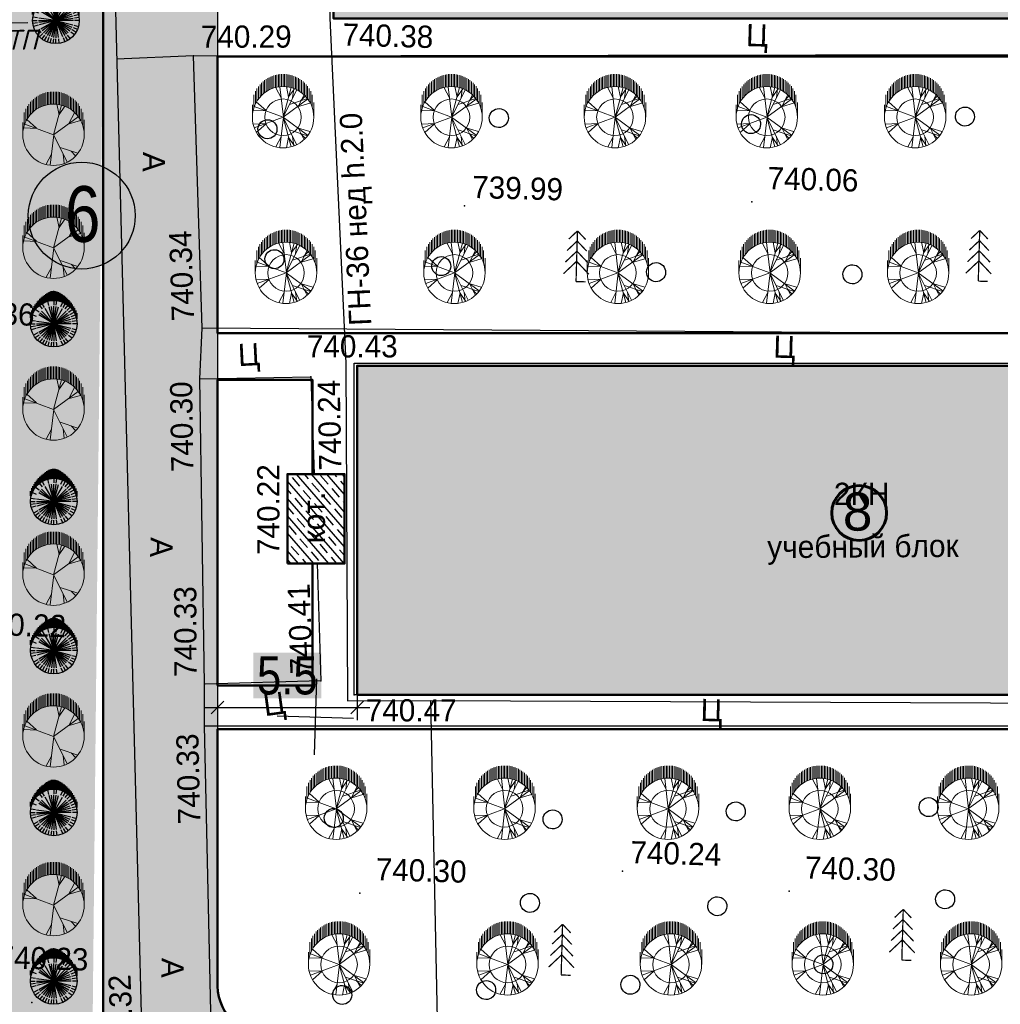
# Model space of a CAD drawing. Header units: millimetres. Extents: x -257011 to 237647566, y 2784933 to 6706507.
# Tile 59 of 256: x 10597678 to 10636315, y 2888420 to 2927237. Entities that reach past the tile are written whole.
import ezdxf
from ezdxf import colors
from ezdxf.entities.mleader import LeaderData, LeaderLine
from ezdxf.lldxf.tags import DXFTag
from ezdxf.math import Vec2, Vec3

# ---------------------------------------------------------------- set-up
doc = ezdxf.new("R2010")
doc.units = ezdxf.units.MM
doc.header["$LTSCALE"] = 1000
doc.header["$PDMODE"] = 32
doc.header["$PDSIZE"] = 0.3
for name, pattern in [('Д_ТРОТ_ТРУБА', [3, 1.5, -1.5]), ('ДОРОГИ_СТРОЯЩ', [9, 8, -1]), ('Контура низ откосов  Штриховая 0.1-0.5 - - - - - - -', [0.6, 0.1, -0.5])]:
    doc.linetypes.add(name, pattern=pattern)
for name, color, linetype in [('(001) Сетка', 92, 'Continuous'), ('(002) Рамка', 7, 'Continuous'), ('(004) Точки рельефа', 7, 'Continuous'), ('(007) Здания', 7, 'Continuous'), ('(013) Газ', 40, 'ИК_Газопровод -------г--------'), ('(013) Газопровод', 30, 'ИК_Газопровод -------г--------'), ('(025) Дорога', 7, 'Continuous'), ('(038) Деревья', 7, 'Continuous'), ('TREE', 74, 'Continuous')]:
    doc.layers.add(name, color=color, linetype=linetype)
for name, color, linetype, lineweight in [('.', 7, 'Continuous', 15), ('text', 1, 'Continuous', 13), ('Та', 250, 'Continuous', 25), ('Ф А С А Д', 250, 'Continuous', 15)]:
    doc.layers.add(name, color=color, linetype=linetype, lineweight=lineweight)
doc.styles.add('ATTR', font='romans.shx', dxfattribs={"width": 0.8, "height": 0.470416})
doc.styles.add('BM-431', font='txt')
doc.styles.add('D-431', font='txt', dxfattribs={"width": 2})
doc.styles.add('iso', font='isocpeur.TTF')
doc.styles.add('P-131', font='txt')
doc.styles.add('Roman', font='romans')
doc.styles.get("Standard").update_dxf_attribs({"font": 'ARIALN.TTF'})
doc.styles.add('X_ISO', font='isocpeui.ttf')
doc.styles.add('Фарход', font='ARIALN.TTF')
tags = doc.linetypes.add('HOT_WATER_SUPPLY', pattern='A,12.7,-5.08,["HW",Standard,S=2.54,R=0,X=-2.54,Y=-1.27],-5.08', length=22.86).pattern_tags.tags
tags[6] = DXFTag(74, 10)
doc.linetypes.add('KANALIS_K', pattern='A,1,["<",Standard,S=1.8,R=0,X=-0.9,Y=-0.9],3,-1,["К",Standard,S=1.8,R=0,X=-0.9,Y=-0.9],-1,10', length=16)
doc.linetypes.add('ИК_Воздушка ------- --------', pattern='A,9,-0.6,["Z",Standard,S=1.2,R=70,X=0.6,Y=-0.65],-1', length=10.6)
doc.linetypes.add('ИК_Газопровод -------г--------', pattern='A,9,-0.6,["Г",Standard,S=1.2,R=0,X=0,Y=-0.6],-1.2', length=10.8)
doc.dimstyles.new('ISO-25$0', dxfattribs={"dimtxt": 300, "dimasz": 200, "dimexe": 100, "dimexo": 300, "dimgap": 50, "dimtad": 1, "dimdec": 0, "dimtxsty": 'Фарход', "dimblk": 'OBLIQUE', "dimcen": 250, "dimclrd": 256, "dimclrt": 250, "dimadec": 0, "dimazin": 0, "dimtfac": 1, "dimtdec": 0, "dimtmove": 0, "dimatfit": 3, "dimldrblk": 'OBLIQUE', "dimfxl": 0, "dimlwd": -1, "dimarcsym": 0})

# ---------------------------------------------------------------- blocks, each defined once
blk = doc.blocks.new('d')
at = {"layer": '(038) Деревья', "color": 30}
blk.add_ellipse((0, 0), major_axis=(0.265, 0.265), ratio=1, start_param=5.497787, end_param=11.780972, dxfattribs=at)
blk = doc.blocks.new('ell')
at = {"const_width": 0.05}
for points in [[(0, 2), (-0.329, 1.671)], [(0, 0), (0, 2)], [(0, 2), (0.329, 1.671)], [(0, 1.6), (-0.386, 1.214)], [(0, 1.6), (0.386, 1.214)], [(0, 1.2), (-0.443, 0.757)], [(0, 1.2), (0.443, 0.757)], [(0, 0.8), (-0.5, 0.3)], [(0, 0.8), (0.5, 0.3)], [(0, 0), (0.375, 0)]]:
    blk.add_lwpolyline(points, dxfattribs=at)
blk = doc.blocks.new('Setka')
at = {"layer": '(001) Сетка'}
for p, q in [((0, 1.5), (0, -1.5)), ((-1.5, 0), (1.5, 0))]:
    blk.add_line(p, q, dxfattribs=at)
blk = doc.blocks.new('kjvklglhl')
at = {"layer": '(004) Точки рельефа'}
for p in [(334.286, 500.732), (356.431, 495.593), (345.119, 495.121), (334.932, 490.013), (334.896, 488.007), (339.267, 488.21), (338.449, 484.352), (338.596, 480.828), (335.418, 475.977), (339.992, 476.24), (341.325, 475.724), (335.462, 474.337), (352.087, 469.079), (358.665, 468.464), (341.765, 467.921), (328.971, 463.246)]:
    blk.add_point(p, dxfattribs=at)
at = {"layer": '(007) Здания'}
blk.add_lwpolyline([(376.227, 476.706), (341.325, 475.724), (340.957, 488.799), (381.529, 489.94), (382.011, 472.802)], dxfattribs=at)
blk.add_lwpolyline([(338.548, 480.826), (338.449, 484.352), (340.7, 484.415), (340.799, 480.89)], close=True, dxfattribs=at)
at = {"layer": '(013) Газ', "linetype": 'ИК_Воздушка ------- --------', "ltscale": 0.5, "flags": 128}
for points in [[(292.909, 529.889), (292.062, 534.008), (300.797, 535.523), (378.045, 536.01), (380.152, 536.01), (380.512, 520.117), (378.614, 520.082), (373.886, 519.972), (374, 516.282), (339.283, 515.209), (339.606, 502.365), (340.619, 488.79), (341.059, 475.484), (341.059, 475.484), (344.329, 475.58), (345.717, 447.337), (345.717, 447.337)], [(344.329, 475.58), (375.842, 476.344), (375.939, 472.334), (381.325, 472.464), (381.43, 468.731)]]:
    blk.add_lwpolyline(points, dxfattribs=at)
at = {"layer": '(025) Дорога', "linetype": 'Д_ТРОТ_ТРУБА', "flags": 128}
blk.add_lwpolyline([(269.368, 515.247), (270.684, 506.001), (279.473, 507.345), (281.553, 506.423), (308.542, 510.883), (312.531, 513.649), (318.524, 513.838), (330.524, 514.19), (333.406, 460.634), (331.811, 454.811, 1.56758), (332.906, 443.73, 0.509364), (333.962, 453.359), (336.672, 456.912), (338.021, 457.657), (347.714, 458.292), (347.773, 448.108), (343.552, 448.203), (343.703, 435.09)], format="xyb", dxfattribs=at)
for points in [[(380.155, 490.956), (334.932, 490.013), (334.286, 500.732), (371.231, 501.827), (379.825, 502.082), (379.898, 499.61), (378.901, 499.581)], [(339.712, 480.859), (339.992, 476.24), (335.418, 475.977), (334.896, 488.007), (339.267, 488.21), (339.499, 484.382)], [(339.267, 488.21), (339.499, 484.382)], [(374.417, 463.962), (336.083, 462.055), (335.462, 474.337), (374.094, 475.423), (374.417, 463.962)]]:
    blk.add_lwpolyline(points, dxfattribs=at)
at = {"layer": '(025) Дорога', "linetype": 'Контура низ откосов  Штриховая 0.1-0.5 - - - - - - -'}
for points in [[(334.286, 500.732), (331.26, 500.509)], [(334.896, 488.007), (334.932, 490.013)], [(335.462, 474.337), (335.418, 475.978)]]:
    blk.add_lwpolyline(points, dxfattribs=at)
at = {"layer": '(001) Сетка'}
blk.add_blockref('Setka', (339.817, 474.81), dxfattribs=at)
at = {"layer": '(038) Деревья', "color": 30, "linetype": 'Continuous'}
for p in [(364.735, 499.189), (346.379, 498.615), (356.318, 498.656), (337.279, 497.918), (337.697, 492.805), (344.276, 492.716), (352.744, 492.716), (360.478, 492.849), (364.07, 471.935), (356.479, 471.554), (349.273, 471.036), (340.653, 470.848), (364.823, 468.322), (355.857, 467.795), (348.473, 467.72), (360.099, 465.626), (352.521, 464.605), (341.184, 463.885), (346.845, 464.238)]:
    blk.add_blockref('d', p, dxfattribs=at)
at = {"layer": '(038) Деревья', "linetype": 'Continuous'}
for p in [(365.443, 492.719), (349.601, 492.256), (363.184, 465.878), (349.783, 464.913)]:
    blk.add_blockref('ell', p, dxfattribs=at)
at = {"layer": '(004) Точки рельефа', "style": 'D-431'}
for s, rotation, p in [('740.29', 1.6978, (334.564, 501.055)), ('740.34', 93.4498, (334.601, 490.281)), ('740.43', 1.6107, (339.083, 488.97)), ('740.24', 92.6563, (340.569, 484.559)), ('740.30', 92.4832, (334.746, 484.329)), ('740.22', 91.6107, (338.223, 481.152)), ('740.33', 91.7957, (335.094, 476.255)), ('740.41', 93.4656, (339.66, 476.508)), ('740.47', 1.6107, (341.806, 474.692)), ('740.33', 92.8904, (335.406, 470.463)), ('740.32', 94.0803, (333.071, 460.899))]:
    blk.add_text(s, height=0.875, rotation=rotation, dxfattribs=at).set_placement(p)
for s, p in [('740.38', (340.128, 501.299)), ('740.06', (357.031, 496.113)), ('739.99', (345.407, 495.436)), ('740.36', (324.734, 489.914)), ('740.22', (326.316, 477.674)), ('740.24', (352.375, 469.394)), ('740.30', (359.265, 468.984)), ('740.30', (342.365, 468.441)), ('740.23', (327.566, 464.561))]:
    blk.add_text(s, height=0.875, dxfattribs=at).set_placement(p)
at = {"layer": '(007) Здания', "color": 0}
for s, rotation, style, p in [('2КН', 1.6107, 'P-131', (360.003, 483.735)), ('учебный блок', 2, 'BM-431', (357.44, 481.568))]:
    blk.add_text(s, height=0.88, rotation=rotation, dxfattribs=dict(at, style=style)).set_placement(p)
at = {"layer": '(007) Здания', "color": 0, "linetype": 'Continuous', "style": 'BM-431'}
blk.add_text('кот.', height=0.88, rotation=91.6107, dxfattribs=at).set_placement((340.002, 481.663))
at = {"layer": '(013) Газопровод', "color": 0, "linetype": 'Continuous', "style": 'BM-431'}
blk.add_text('ГН-36 нед h.2.0', height=0.875, rotation=94.2102, dxfattribs=at).set_placement((341.589, 490.311))
at = {"layer": '(025) Дорога', "linetype": 'ДОРОГИ_СТРОЯЩ', "style": 'BM-431'}
for p in [(356.026, 501.725), (357.449, 489.478), (354.983, 475.08)]:
    blk.add_text('Ц', height=0.875, dxfattribs=at).set_placement(p)
for s, rotation, p in [('A', 270, (332.405, 496.888)), ('Ц', 4.4789, (336.401, 488.548)), ('A', 270, (333.13, 481.714)), ('Ц', 9.3824, (337.827, 474.781)), ('A', 270, (334.037, 465.143))]:
    blk.add_text(s, height=0.875, rotation=rotation, dxfattribs=at).set_placement(p)
blk = doc.blocks.new('dhdyfh')
at = {"layer": 'TREE', "color": 92, "lineweight": 20}
for p, q in [((10253914, 5666083), (10253914, 5666567)), ((10253975, 5666109), (10253975, 5666601)), ((10254035, 5666629), (10254035, 5666140)), ((10254096, 5666652), (10254096, 5666163)), ((10254156, 5666184), (10254156, 5666675)), ((10254217, 5666691), (10254217, 5666204)), ((10254277, 5666217), (10254277, 5666705)), ((10254338, 5666714), (10254338, 5666227)), ((10254398, 5666235), (10254398, 5666724)), ((10254459, 5666724), (10254459, 5666238)), ((10254519, 5666243), (10254519, 5666724)), ((10254580, 5666724), (10254580, 5666240)), ((10254640, 5666233), (10254640, 5666724)), ((10254701, 5666717), (10254701, 5666227)), ((10254761, 5666215), (10254761, 5666706)), ((10254822, 5666693), (10254822, 5666199)), ((10254882, 5666186), (10254882, 5666674)), ((10254943, 5666652), (10254943, 5666166)), ((10255003, 5666140), (10255003, 5666629)), ((10255064, 5666601), (10255064, 5666114)), ((10255125, 5666081), (10255125, 5666565)), ((10253491, 5665666), (10253491, 5666158)), ((10253551, 5665761), (10253551, 5666240)), ((10253612, 5665831), (10253612, 5666323)), ((10253672, 5665895), (10253672, 5666384)), ((10253733, 5665949), (10253733, 5666439)), ((10253793, 5665998), (10253793, 5666487)), ((10253854, 5666529), (10253854, 5666039)), ((10254443, 5665800), (10254236, 5666193)), ((10254532, 5665031), (10254393, 5666223)), ((10254522, 5665028), (10254837, 5666198)), ((10254739, 5665821), (10254650, 5666236)), ((10254739, 5665828), (10254966, 5666152)), ((10254897, 5665793), (10254946, 5666154)), ((10255185, 5666529), (10255185, 5666042)), ((10255246, 5665998), (10255246, 5666487)), ((10255306, 5666441), (10255306, 5665949)), ((10255367, 5665893), (10255367, 5666384)), ((10255427, 5666323), (10255427, 5665828)), ((10255488, 5665756), (10255488, 5666256)), ((10255548, 5666158), (10255548, 5665664)), ((10253370, 5665419), (10253370, 5665908)), ((10253430, 5665555), (10253430, 5666052)), ((10254522, 5665031), (10255054, 5666100)), ((10254778, 5665531), (10255478, 5665762)), ((10255123, 5665467), (10255340, 5665898)), ((10255212, 5665677), (10255390, 5665854)), ((10255609, 5665574), (10255609, 5666055)), ((10255669, 5665911), (10255669, 5665409)), ((10253309, 5665030), (10253309, 5665514)), ((10254519, 5665030), (10253387, 5665451)), ((10253851, 5665290), (10253466, 5665636)), ((10254522, 5665028), (10255488, 5665736)), ((10255133, 5665459), (10255577, 5665590)), ((10255730, 5665030), (10255730, 5665615)), ((10253851, 5665282), (10253348, 5665297))]:
    blk.add_line(p, q, dxfattribs=at)
at = {"layer": 'TREE', "color": 30, "lineweight": 20, "true_color": 0xf8991e}
for p, q in [((10254519, 5665030), (10253387, 5664608)), ((10254532, 5665028), (10254393, 5663836)), ((10254522, 5665031), (10254837, 5663861)), ((10254522, 5665031), (10255488, 5664323)), ((10254522, 5665028), (10255054, 5663959)), ((10253851, 5664777), (10253348, 5664762)), ((10253851, 5664769), (10253466, 5664423)), ((10255123, 5664592), (10255340, 5664161)), ((10255133, 5664600), (10255577, 5664469)), ((10254443, 5664259), (10254236, 5663866)), ((10254739, 5664238), (10254650, 5663823)), ((10254739, 5664231), (10254966, 5663908)), ((10254778, 5664528), (10255478, 5664297)), ((10254897, 5664266), (10254946, 5663905)), ((10255212, 5664382), (10255390, 5664205))]:
    blk.add_line(p, q, dxfattribs=at)
blk.add_circle((10254519, 5665030), 1210, dxfattribs=at)
at = {"layer": 'TREE', "color": 92, "lineweight": 20}
blk.add_circle((10254519, 5665030), 720, dxfattribs=at)
at = {"layer": 'TREE', "color": 30, "lineweight": 20, "true_color": 0xf8991e, "style": 'ATTR', "width": 0.8, "flags": 9}
for p in [(10254522, 5665031), (10254522, 5665028)]:
    blk.add_attdef('ESTCODE', p, '', height=14.1, rotation=90, dxfattribs=at)
blk = doc.blocks.new('16')
h = blk.add_hatch(color=256)
h.dxf.hatch_style = 1
h.set_gradient(color1=(153, 204, 102), one_color=1, tint=1, name='SPHERICAL')
h.paths.add_polyline_path([(16382639, 10776741, 1), (16386324, 10776741, 1)])
blk.add_circle((16384481, 10776741), 1842)
at = {"layer": 'TREE'}
for p, q in [((16383442, 10777780), (16383179, 10778043)), ((16383584, 10777909), (16383360, 10778202)), ((16383746, 10778014), (16383560, 10778336)), ((16384102, 10778156), (16384005, 10778520)), ((16384481, 10776741), (16384124, 10778075)), ((16384290, 10778196), (16384241, 10778567)), ((16384481, 10776741), (16384302, 10778103)), ((16384481, 10778583), (16384481, 10778214)), ((16384481, 10778122), (16384481, 10776741)), ((16384481, 10776741), (16384661, 10778103)), ((16384673, 10778196), (16384722, 10778567)), ((16384938, 10778583), (16385310, 10778583)), ((16385044, 10778100), (16385186, 10778442)), ((16385074, 10778491), (16385524, 10778491)), ((16385282, 10778398), (16385700, 10778398)), ((16385378, 10777909), (16385603, 10778202)), ((16385450, 10778306), (16385862, 10778306)), ((16385595, 10778214), (16385999, 10778214)), ((16385701, 10778122), (16386115, 10778122)), ((16385799, 10778030), (16386226, 10778030)), ((16383119, 10777305), (16382780, 10777445)), ((16383208, 10777476), (16382886, 10777662)), ((16383317, 10777634), (16383020, 10777862)), ((16384481, 10776741), (16383207, 10777268)), ((16384481, 10776741), (16383285, 10777431)), ((16384481, 10776741), (16383384, 10777583)), ((16384481, 10776741), (16383504, 10777717)), ((16384481, 10776741), (16383643, 10777834)), ((16384481, 10776741), (16383791, 10777937)), ((16384481, 10776741), (16385172, 10777937)), ((16384481, 10776741), (16385320, 10777834)), ((16384481, 10776741), (16385458, 10777717)), ((16384481, 10776741), (16385678, 10777431)), ((16385646, 10777634), (16385943, 10777862)), ((16385755, 10777476), (16386077, 10777662)), ((16385881, 10777938), (16386324, 10777938)), ((16385956, 10777846), (16386436, 10777846)), ((16386517, 10777754), (16386019, 10777754)), ((16386085, 10777662), (16386598, 10777662)), ((16386124, 10777569), (16386671, 10777569)), ((16386744, 10777477), (16386171, 10777477)), ((16386812, 10777385), (16386207, 10777385)), ((16386238, 10777293), (16386872, 10777293)), ((16382639, 10776741), (16383008, 10776741)), ((16383020, 10776933), (16382655, 10776981)), ((16383020, 10776548), (16382655, 10776500)), ((16383056, 10777122), (16382702, 10777217)), ((16384481, 10776741), (16383100, 10776741)), ((16384481, 10776741), (16383114, 10776920)), ((16384481, 10776741), (16383114, 10776561)), ((16384481, 10776741), (16383147, 10777098)), ((16384481, 10776741), (16383207, 10776213)), ((16384481, 10776741), (16383285, 10776050)), ((16384481, 10776741), (16383384, 10775898)), ((16384481, 10776741), (16383504, 10775764)), ((16384481, 10776741), (16383643, 10775648)), ((16384481, 10776741), (16383791, 10775544)), ((16384481, 10776741), (16383956, 10775471)), ((16384481, 10776741), (16384124, 10775406)), ((16384481, 10776741), (16385816, 10777098)), ((16384481, 10776741), (16385848, 10776920)), ((16384481, 10776741), (16385863, 10776741)), ((16384481, 10776741), (16385458, 10775764)), ((16384481, 10776741), (16385816, 10776383)), ((16384481, 10776741), (16385678, 10776050)), ((16384481, 10776741), (16385848, 10776561)), ((16384481, 10776741), (16385320, 10775648)), ((16384481, 10776741), (16385172, 10775544)), ((16384481, 10776741), (16384839, 10775406)), ((16384481, 10776741), (16385007, 10775471)), ((16384481, 10776741), (16384661, 10775378)), ((16384481, 10775359), (16384481, 10776741)), ((16385907, 10777122), (16386261, 10777217)), ((16385942, 10776548), (16386308, 10776500)), ((16386324, 10776741), (16385955, 10776741)), ((16386924, 10777201), (16386269, 10777201)), ((16386289, 10777109), (16386975, 10777109)), ((16387013, 10777017), (16386304, 10777017)), ((16387005, 10776464), (16386305, 10776464)), ((16386313, 10776556), (16387035, 10776556)), ((16386316, 10776925), (16387043, 10776925)), ((16387056, 10776833), (16386320, 10776833)), ((16387056, 10776648), (16386324, 10776648)), ((16386328, 10776741), (16387065, 10776741)), ((16383119, 10776176), (16382780, 10776036)), ((16383208, 10776005), (16382886, 10775819)), ((16383317, 10775847), (16383020, 10775619)), ((16385521, 10775701), (16385784, 10775438)), ((16385646, 10775847), (16385943, 10775619)), ((16385755, 10776005), (16386077, 10775819)), ((16385844, 10776176), (16386183, 10776036)), ((16386517, 10775727), (16386023, 10775727)), ((16386081, 10775819), (16386603, 10775819)), ((16386680, 10775912), (16386132, 10775912)), ((16386171, 10776004), (16386744, 10776004)), ((16386812, 10776096), (16386211, 10776096)), ((16386242, 10776188), (16386872, 10776188)), ((16386928, 10776280), (16386262, 10776280)), ((16386285, 10776372), (16386975, 10776372)), ((16383584, 10775572), (16383360, 10775279)), ((16383746, 10775467), (16383560, 10775145)), ((16383918, 10775381), (16383776, 10775039)), ((16384102, 10775325), (16384005, 10774961)), ((16384481, 10774898), (16384481, 10775267)), ((16384673, 10775285), (16384722, 10774914)), ((16384861, 10775325), (16384958, 10774961)), ((16384868, 10774898), (16385306, 10774898)), ((16385044, 10775381), (16385186, 10775039)), ((16385511, 10774991), (16385058, 10774991)), ((16385217, 10775467), (16385402, 10775145)), ((16385310, 10775083), (16385695, 10775083)), ((16385378, 10775572), (16385603, 10775279)), ((16385849, 10775175), (16385446, 10775175)), ((16385587, 10775267), (16385995, 10775267)), ((16386119, 10775359), (16385697, 10775359)), ((16385795, 10775451), (16386230, 10775451)), ((16386333, 10775543), (16385881, 10775543)), ((16385956, 10775635), (16386427, 10775635))]:
    blk.add_line(p, q, dxfattribs=at)
at = {"layer": 'TREE', "style": 'ATTR', "width": 0.8, "flags": 9}
blk.add_attdef('ESTCODE', (16384481, 10776741), '', height=21.5, dxfattribs=at)
blk = doc.blocks.new('17')
at = {"layer": 'TREE', "color": 68, "lineweight": 20, "true_color": 0x306100}
for p, q in [((16375547, 10777897), (16376284, 10777897)), ((16375547, 10776055), (16376189, 10777778)), ((16375932, 10777072), (16375955, 10777838)), ((16375943, 10777072), (16376470, 10777658)), ((16376140, 10777805), (16376884, 10777805)), ((16376347, 10777713), (16377104, 10777713)), ((16376516, 10777620), (16377265, 10777620)), ((16376661, 10777528), (16377389, 10777528)), ((16376767, 10777436), (16377515, 10777436)), ((16376865, 10777344), (16377610, 10777344)), ((16376947, 10777252), (16377692, 10777252)), ((16377022, 10777160), (16377766, 10777160)), ((16377829, 10777068), (16377084, 10777068)), ((16377151, 10776976), (16377888, 10776976)), ((16377190, 10776884), (16377939, 10776884)), ((16375545, 10776036), (16373730, 10776246)), ((16374374, 10776171), (16373777, 10776487)), ((16377982, 10776792), (16377237, 10776792)), ((16378017, 10776699), (16377272, 10776699)), ((16377304, 10776607), (16378052, 10776607)), ((16378077, 10776515), (16377335, 10776515)), ((16377355, 10776423), (16378098, 10776423)), ((16378111, 10776331), (16377369, 10776331)), ((16377381, 10776239), (16378126, 10776239)), ((16375545, 10776051), (16373917, 10775240)), ((16374784, 10775661), (16374433, 10774595)), ((16375545, 10776051), (16377325, 10775571)), ((16375545, 10776051), (16376623, 10774580)), ((16376751, 10775721), (16377384, 10775856)), ((16376763, 10775721), (16377255, 10775376)), ((16377351, 10775686), (16378099, 10775686)), ((16378115, 10775778), (16377370, 10775778)), ((16377378, 10775870), (16378127, 10775870)), ((16378126, 10776147), (16377386, 10776147)), ((16378126, 10775963), (16377390, 10775963)), ((16377394, 10776055), (16378126, 10776055)), ((16374386, 10775481), (16373835, 10775406)), ((16376201, 10775120), (16376400, 10774445)), ((16376213, 10775135), (16376868, 10774805)), ((16377147, 10775134), (16377884, 10775134)), ((16377939, 10775226), (16377198, 10775226)), ((16377237, 10775318), (16377982, 10775318)), ((16378017, 10775410), (16377276, 10775410)), ((16377308, 10775502), (16378050, 10775502)), ((16378080, 10775594), (16377327, 10775594)), ((16374561, 10775000), (16374292, 10774730)), ((16377265, 10774489), (16376512, 10774489)), ((16376652, 10774581), (16377414, 10774581)), ((16377515, 10774673), (16376763, 10774673)), ((16376861, 10774765), (16377610, 10774765)), ((16377696, 10774857), (16376947, 10774857)), ((16377022, 10774949), (16377766, 10774949)), ((16377829, 10775042), (16377088, 10775042)), ((16375547, 10774213), (16376438, 10774213)), ((16376888, 10774305), (16376124, 10774305)), ((16376376, 10774397), (16377108, 10774397))]:
    blk.add_line(p, q, dxfattribs=at)
blk.add_circle((16375547, 10776055), 1842, dxfattribs=at)
at = {"layer": 'TREE', "color": 68, "lineweight": 20, "true_color": 0x306100, "style": 'ATTR', "width": 0.8, "flags": 9}
blk.add_attdef('ESTCODE', (16375545, 10776051), '', height=21.5, dxfattribs=at)
blk = doc.blocks.new('_Oblique')
at = {"color": 0, "linetype": 'ByBlock', "lineweight": -2}
blk.add_line((-0.5, -0.5), (0.5, 0.5), dxfattribs=at)
blk = doc.blocks.new('*D2015')
at = {"color": 5, "linetype": 'KANALIS_K', "lineweight": -2, "ltscale": 1000, "transparency": 16777216}
for p, q in [((10605472, 2910214), (10605472, 2899616)), ((10610972, 2909868), (10610972, 2899616))]:
    blk.add_line(p, q, dxfattribs=at)
at = {"color": 5, "linetype": 'KANALIS_K', "ltscale": 1000, "transparency": 16777216}
blk.add_line((10604972, 2900116), (10611472, 2900116), dxfattribs=at)
at = {"layer": 'Defpoints', "color": 0, "linetype": 'KANALIS_K', "lineweight": 50, "ltscale": 1000, "transparency": 16777216}
for p in [(10605472, 2910264), (10610972, 2909918), (10610972, 2900116)]:
    blk.add_point(p, dxfattribs=at)
at = {"color": 5, "linetype": 'KANALIS_K', "ltscale": 1000, "transparency": 16777216, "xscale": 500, "yscale": 500, "zscale": 500, "rotation": 180}
blk.add_blockref('_Oblique', (10605472, 2900116), dxfattribs=at)
at = {"color": 5, "linetype": 'KANALIS_K', "ltscale": 1000, "transparency": 16777216, "xscale": 500, "yscale": 500, "zscale": 500}
blk.add_blockref('_Oblique', (10610972, 2900116), dxfattribs=at)
at = {"color": 5, "linetype": 'KANALIS_K', "ltscale": 1000, "transparency": 16777216, "insert": (10608222, 2901378), "char_height": 1500, "attachment_point": 5, "style": 'Фарход', "bg_fill": 1, "box_fill_scale": 1.1, "bg_fill_color": 255, "bg_fill_transparency": 0}
blk.add_mtext('5.5', dxfattribs=at)

msp = doc.modelspace()

# ---------------------------------------------------------------- hatches: boundary and pattern name
at = {"layer": '.', "lineweight": 50, "ltscale": 1000, "transparency": 33554687}
h = msp.add_hatch(color=256, dxfattribs=at)
h.dxf.hatch_style = 1
h.set_gradient(color1=(132, 132, 132), color2=(132, 132, 132), tint=1)
edge = h.paths.add_edge_path()
edge.add_line((10607692.822, 2887097.343), (10643655.711, 2887873.601))
edge.add_line((10643655.711, 2887873.601), (10643655.711, 2889786.184))
edge.add_line((10643655.711, 2889786.184), (10659798.171, 2889786.184))
edge.add_line((10659798.171, 2889786.184), (10659798.171, 2889069.602))
edge.add_line((10659798.171, 2889069.602), (10662424.538, 2889069.602))
edge.add_line((10662424.538, 2889069.602), (10662424.538, 2926419.848))
edge.add_line((10662424.538, 2926419.848), (10661609.145, 2926435.118))
edge.add_line((10661609.145, 2926435.118), (10661634.834, 2940197.067))
edge.add_line((10661634.834, 2940197.067), (10662474.898, 2940197.067))
edge.add_line((10662474.898, 2940197.067), (10662474.898, 2952555.638))
edge.add_line((10662474.898, 2952555.638), (10606810.538, 2952555.638))
edge.add_arc((10606873.895, 2951154.347), 1402.722, 92.5888027, 177.7762916)
edge.add_line((10605472.229, 2951208.775), (10605472.229, 2956666.893))
edge.add_line((10605472.229, 2956666.893), (10669380.641, 2956012.625))
edge.add_line((10669380.641, 2956012.625), (10669380.641, 2943463.996))
edge.add_line((10669380.641, 2943463.996), (10672155.46, 2943463.996))
edge.add_line((10672155.46, 2943463.996), (10672134.445, 2923255.6))
edge.add_line((10672134.445, 2923255.6), (10669250.386, 2923252.584))
edge.add_line((10669250.386, 2923252.584), (10669285.172, 2889991.17))
edge.add_line((10669285.172, 2889991.17), (10679244.885, 2890241.427))
edge.add_line((10679244.885, 2890241.427), (10681071.018, 2890153.161))
edge.add_line((10681071.018, 2890153.161), (10681028.655, 2889276.712))
edge.add_line((10681028.655, 2889276.712), (10680852.636, 2885635.093))
edge.add_line((10680852.636, 2885635.093), (10677509.037, 2885902.047))
edge.add_line((10677509.037, 2885902.047), (10677297.85, 2884131.001))
edge.add_line((10677297.85, 2884131.001), (10607143.69, 2882603.341))
edge.add_line((10607143.69, 2882603.341), (10605723.295, 2881842.195))
edge.add_line((10605723.295, 2881842.195), (10602961.363, 2878445.861))
edge.add_line((10602961.363, 2878445.861), (10600972.229, 2879832.131))
edge.add_line((10600972.229, 2879832.131), (10600972.229, 2928681.172))
edge.add_line((10600972.229, 2928681.172), (10605472.229, 2928681.172))
edge.add_line((10605472.229, 2928681.172), (10605472.229, 2889129.011))
edge.add_arc((10607569.988, 2889192.464), 2098.718, 181.732534, 273.3553239)
at = {"linetype": 'KANALIS_K', "ltscale": 1000}
h = msp.add_hatch(dxfattribs=at)
h.set_pattern_fill('JIS_STN_1E', color=252, scale=550, angle=266, style=0)
h.set_pattern_definition([(311, (314469.7, -2762778.6), (415.09027, 360.832466), []), (311, (314442.65, -2763165.4), (415.09027, 360.832466), [550, -275])])
h.paths.add_polyline_path([(10610035.988, 2940087.651), (10644876.353, 2940087.651), (10644876.353, 2943717.685), (10651433.943, 2943717.685), (10651433.943, 2951187.718), (10658057.888, 2951187.718), (10658065.177, 2936579.655), (10661604.093, 2936579.655), (10661604.093, 2929977.641), (10658057.888, 2929977.641), (10658057.888, 2890329.034), (10651476.496, 2890329.034), (10651476.496, 2896518.518), (10645811.293, 2896518.518), (10645811.293, 2900620.813), (10610972.229, 2900620.813), (10610972.229, 2913591.626), (10651431.035, 2913591.626), (10651431.035, 2927289.436), (10610035.988, 2927289.436)])
at = {"lineweight": 30}
h = msp.add_hatch(color=256, dxfattribs=at)
h.set_gradient(color1=(255, 255, 255), one_color=1, tint=1)
h.paths.add_polyline_path([(10600280.699, 2921611.141, 1), (10599963.76, 2917412.44, 1)])
at = {"linetype": 'KANALIS_K', "ltscale": 1000}
h = msp.add_hatch(dxfattribs=at)
h.set_pattern_fill('JIS_STN_1E', color=252, scale=450, angle=266, style=0)
h.set_pattern_definition([(311, (314469.7, -2762778.6), (339.619311, 295.226563), []), (311, (314447.57, -2763095.07), (339.619311, 295.226563), [450, -225])])
h.paths.add_polyline_path([(10608229.017, 2905797.741), (10610480.426, 2905797.741), (10610480.426, 2909324.664), (10608229.017, 2909324.664)])
at = {"lineweight": 50}
h = msp.add_hatch(color=1, dxfattribs=at)
h.set_gradient(color1=(255, 255, 255), one_color=1, tint=1)
h.paths.add_polyline_path([(10629674, 2907789.144, 1), (10631835.346, 2907789.144, 1)])
at = {"layer": 'Ф А С А Д', "linetype": 'KANALIS_K', "ltscale": 1000}
h = msp.add_hatch(dxfattribs=at)
h.set_pattern_fill('CROSS', color=92, scale=40, angle=95)
h.set_pattern_definition([(95, (314469.7, -2762778.6), (-275.171012, 230.8958947), [127, -381]), (185, (314527.42, -2762709.8), (-230.8958947, -275.171012), [127, -381])])
edge = h.paths.add_edge_path()
edge.add_line((10600472.229, 2879931.479), (10600972.229, 2928681.172))
edge.add_line((10600972.229, 2928681.172), (10583819.179, 2928681.172))
edge.add_line((10583819.179, 2928681.172), (10590032.159, 2880214.577))
edge.add_line((10590032.159, 2880214.577), (10598617.185, 2880214.577))
edge.add_arc((10598617.185, 2873995.31), 6219.268, 72.6460502, 90, ccw=False)

# ---------------------------------------------------------------- linework, layer by layer
at = {"layer": '(002) Рамка', "color": 0, "lineweight": 60, "ltscale": 1000}
msp.add_circle((10630754.673, 2907789.144), 1080.673, dxfattribs=at)
at = {"lineweight": 50, "ltscale": 1000}
msp.add_line((10600972.229, 2928681.172), (10600972.229, 2910219.068), dxfattribs=at)
for points in [[(10610035.988, 2940087.651), (10644876.353, 2940087.651), (10644876.353, 2943717.685), (10651433.943, 2943717.685), (10651433.943, 2951187.718), (10658057.888, 2951187.718), (10658057.888, 2890329.034), (10651476.496, 2890329.034), (10651476.496, 2896518.518), (10645811.293, 2896518.518), (10645811.293, 2900620.813), (10610972.229, 2900620.813), (10610972.229, 2913591.626), (10651431.035, 2913591.626), (10651431.035, 2927289.436), (10610035.988, 2927289.436), (10610035.988, 2940087.651)], [(10609209.344, 2909324.664), (10609209.344, 2913044.348), (10605472.229, 2913044.348), (10605472.229, 2900994.81), (10609209.344, 2900994.81), (10609209.344, 2905797.741)], [(10600972.229, 2879751.442), (10600972.229, 2910219.068)]]:
    msp.add_lwpolyline(points, dxfattribs=at)
at = {"lineweight": 30, "ltscale": 1000}
msp.add_lwpolyline([(10600972.229, 2879832.131), (10600972.229, 2928681.172), (10605472.229, 2928681.172), (10605472.229, 2889129.011, 0.422533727), (10607692.822, 2887097.343)], format="xyb", dxfattribs=at)
at = {"lineweight": 50, "ltscale": 1000}
for points in [[(10605472.229, 2925782.751), (10649330.405, 2925782.751), (10649330.405, 2914876.761), (10605472.229, 2914876.761)], [(10608229.017, 2905797.741), (10610480.426, 2905797.741), (10610480.426, 2909324.664), (10608229.017, 2909324.664)]]:
    msp.add_lwpolyline(points, close=True, dxfattribs=at)
msp.add_lwpolyline([(10643655.711, 2899270.677), (10605472.229, 2899270.677), (10605472.229, 2889129.011, 0.422533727), (10607692.822, 2887097.343), (10643655.711, 2887873.601)], format="xyb", close=True, dxfattribs=at)
at = {"color": 162, "lineweight": 30}
msp.add_circle((10600122.229, 2919511.79), 2105.323, dxfattribs=at)

# ---------------------------------------------------------------- block references
at = {"lineweight": 5, "xscale": 999.9999999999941, "yscale": 999.9999999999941, "zscale": 999.9999999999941, "rotation": 358.3893224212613}
msp.add_blockref('kjvklglhl', (10256299.447, 2434677.112), dxfattribs=at)
at = {"color": 150, "lineweight": 100, "rotation": 90}
for name, p, xscale, yscale, zscale in [('16', (15971939.138, -5241409.208), 0.4985583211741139, 0.4985583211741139, 0.4985583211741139), ('17', (17678760.605, -7835855.309), 0.6569891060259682, 0.6569891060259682, 0.6569891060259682), ('17', (17678760.605, -7840311.369), 0.6569891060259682, 0.6569891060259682, 0.6569891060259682), ('16', (15971855.887, -5253366.506), 0.4985583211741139, 0.4985583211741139, 0.4985583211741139), ('17', (17678760.605, -7846689.299), 0.6569891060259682, 0.6569891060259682, 0.6569891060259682), ('16', (15971855.887, -5260376.99), 0.4985583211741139, 0.4985583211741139, 0.4985583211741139), ('17', (17678760.605, -7853198.621), 0.6569891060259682, 0.6569891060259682, 0.6569891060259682), ('16', (15971855.887, -5266253.758), 0.4985583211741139, 0.4985583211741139, 0.4985583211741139), ('17', (17678760.605, -7859576.551), 0.6569891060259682, 0.6569891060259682, 0.6569891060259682), ('16', (15971855.887, -5272632.833), 0.4985583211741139, 0.4985583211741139, 0.4985583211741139), ('17', (17678760.605, -7866224.581), 0.6569891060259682, 0.6569891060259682, 0.6569891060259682), ('16', (15971855.887, -5279280.863), 0.4985583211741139, 0.4985583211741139, 0.4985583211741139)]:
    msp.add_blockref(name, p, dxfattribs=dict(at, xscale=xscale, yscale=yscale, zscale=zscale))
at = {"lineweight": 50}
for p in [(353535.429, -2741638.247), (360171.696, -2741638.247), (366611.96, -2741638.247), (372593.784, -2741638.247), (378440.603, -2741638.247), (353651.852, -2747775.311), (360288.119, -2747775.311), (366728.383, -2747775.311), (372710.207, -2747775.311), (378557.026, -2747775.311), (355626.095, -2768902.224), (362262.362, -2768902.224), (368702.625, -2768902.224), (374684.45, -2768902.224), (380531.268, -2768902.224), (355742.518, -2775039.288), (362378.785, -2775039.288), (368819.048, -2775039.288), (374800.873, -2775039.288), (380647.691, -2775039.288)]:
    msp.add_blockref('dhdyfh', p, dxfattribs=at)

# ---------------------------------------------------------------- texts
at = {"color": 7, "ltscale": 30, "insert": (10049091.702, 2929588.156, -75415.319), "char_height": 1784.436705, "width": 106220.7207, "attachment_point": 1, "style": 'X_ISO'}
msp.add_mtext('                               ПОЯСНИТЕЛЬНАЯ ЗАПИСКА\\P\\pi4401.50942;    Проект энергоснабжения {\\C256; Samarqand viloyati Toyloq tumani "Хоnсhоrbоg\'" МFY dagi 11-son maktabni rekonstruksiya qilish. (360 o\'quvchi o\'rinli qo\'shimcha bino qurish).\\P\\pi0;}выполнен на основании ТУ САМ ПТЭС за №18238252188 от  01.07.2026 г.       \\P    Установленная мощность Ру=93,4 кВт.\\P    Расчетная мощность Рр=84 кВт.    \\P    По надежности энергоснабжение объект относятся к потребителям II категории.\\P    {\\C256;Точкой подключения основного источника электроснабжения принять ближайшую существующую в./в опору ВЛ-10 кВ фид. "\\C0;233\\C256;", на которой необходимо установить ПМ-10, ВЛ-10 кВ выполнено кабелем АПвПу-3(1х70) мм2 длиной 60 м в траншее в земле до проектного ТП.}\\P    Предусмотрена установка ТП-ГКТП с ТМ-100кВА.\\P    От ТП предусмотрена прокладка кабеля {\\C0;АВВГ} разного сечения в траншее в земле  до щитов объекта.  \\P    {\\C256;\\c0;Для резервного энергоснабжения теплонососа предусмотрена установка ДЭС мощностью 10 кВт. \\P\\C256;   } Наружное освещение территории объекта выполнено LED светильниками на установленными на металлических опорах. Управление наружным освещением предусмотрено комплектно.\\P    Кабели прокладываются в траншее на глубину 0,7 м от планировочной отметки земли в слое песка по 10см в каждую сторону. Все пересечения и сближении кабельных линий с подземными инженерными коммуникациями выполнить согласно норм и в местах пересечения кабель проложить в а/цементных трубах Д=100мм.                                         \\P    Учет электроэнергии предусмотрен электронным активно-реактивным счетчикам ЕХ-518 прямого включения с системой АИИСКУЭ на н./в. щите  проектного ТП, установленного в отдельном запирающемся  шкафу. \\P     Проектом предусмотрен контур заземления проектной  трансформаторной подстанции, всех щитов, ГРЩ и ДЭС. Сопротивление  растеканию тока не должно превышать 4 ома для ТП, всех  щитов, ГРЩ,  ДЭС.\\P  При производстве электромонтажных работ выполнять требования ПУЭ и ПТБ.', dxfattribs=at)
at = {"color": 250, "insert": (10631274.577, 2907832.475, 0), "char_height": 1500, "width": 156685.73039, "attachment_point": 6, "style": 'Roman'}
msp.add_mtext('\\pt64500;{\\fArial|b0|i0|c0|p34;8}', dxfattribs=at)
at = {"color": 7, "lineweight": 30, "insert": (10454675.044, 2905395.586), "char_height": 939.4258, "width": 8914.89017, "attachment_point": 1}
msp.add_mtext('\\pi2351.83787;{\\fTimes New Roman|b0|i0|c204|p18;\\C256;Qurilish         \\P\\pi2708.16847;  hajmi\\P\\pi3422.97631;   m³}', dxfattribs=at)
at = {"layer": 'text', "color": 7, "linetype": 'HOT_WATER_SUPPLY', "lineweight": 40, "ltscale": 500, "insert": (9988811.88, 2926147.228), "char_height": 1500, "width": 43130.04732, "attachment_point": 1, "style": 'iso'}
msp.add_mtext('\\pi10546;Ведомость рабочих черчежей', dxfattribs=at)
at = {"layer": 'Та', "insert": (10600158.257, 2920675.012), "char_height": 2200, "width": 5978.76596, "attachment_point": 2}
msp.add_mtext('{\\C162;6}', dxfattribs=at)

# ---------------------------------------------------------------- dimensions: what is measured, and where the dimension line sits
at = {"linetype": 'KANALIS_K', "ltscale": 1000}
dim = msp.add_linear_dim(base=(10610972.229, 2900115.6), p1=(10605472.229, 2910264.065), p2=(10610972.229, 2909917.733), text='5.5', dimstyle='ISO-25$0', override={"dimtxt": 1500, "dimasz": 500, "dimexe": 500, "dimexo": 50, "dimgap": 500, "dimdle": 500, "dimclrd": 5, "dimclre": 5, "dimclrt": 5, "dimtmove": 1, "dimtfill": 2, "dimtfillclr": 255}, dxfattribs=at)
dim.commit()
dim.dimension.update_dxf_attribs({"geometry": '*D2015', "text_midpoint": (10608222.229, 2901378.389)})

# ---------------------------------------------------------------- next in the draw order: leaders
at = {"ltscale": 250}
ml = msp.add_multileader_mtext('Standard', dxfattribs=at)
ml.set_content('АВВГ-(4x25) мм2 L=59 на ГРЩ\\Pв ПВХ тр.в траншее в земле. от {\\C0;ТП}', color=256, style='X_ISO')
ml.set_leader_properties()
ml.build(insert=Vec2(0, 0))
ml.multileader.update_dxf_attribs({"text_left_attachment_type": 6, "text_right_attachment_type": 6, "dogleg_length": 0.002, "arrow_head_size": 470.717, "scale": 500})
ctx = ml.context
ctx.base_point, ctx.scale, ctx.char_height, ctx.arrow_head_size, ctx.landing_gap_size, ctx.plane_origin, ctx.plane_x_axis, ctx.plane_y_axis = Vec3(10580115.268, 2926934.269, -960), 500, 784.52892, 470.717, 0, Vec3(10565603.477, 2910444.404, -960), Vec3(0.999942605, 0.010713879), Vec3(-0.010713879, 0.999942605)
ctx.left_attachment, ctx.right_attachment, ctx.text_align_type = 6, 6, 1
notes = []
notes.append((ctx, [(1, (1, 1, 0), (10580114.641, 2926934.262, -960), (0.999942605, 0.010713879), 0.628, [(1, [(10574239.55, 2937592.965, -960)], 0, [])])]))
ctx.mtext.insert, ctx.mtext.text_direction, ctx.mtext.rotation, ctx.mtext.alignment, ctx.mtext.flow_direction = Vec3(10589522.605, 2928055.01, -960), Vec3(0.999942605, 0.010713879), 0.010714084, 2, 5
ctx.mtext.has_bg_fill, ctx.mtext.bg_color, ctx.mtext.bg_scale_factor, ctx.mtext.bg_transparency, ctx.mtext.use_window_bg_color = 1, -1023410172, 1.1, 0, 0
for ctx, leaders in notes:
    for number, flags, end, landing, length, lines in leaders:
        leader = LeaderData()
        leader.index, (leader.has_last_leader_line, leader.has_dogleg_vector, leader.attachment_direction) = number, flags
        leader.last_leader_point, leader.dogleg_vector, leader.dogleg_length = Vec3(end), Vec3(landing), length
        for number, points, colour, breaks in lines:
            line = LeaderLine()
            line.index, line.vertices, line.color, line.breaks = number, Vec3.list(points), colors.encode_raw_color(colour), breaks
            leader.lines.append(line)
        ctx.leaders.append(leader)

# ---------------------------------------------------------------- next in the draw order: leaders
ml = msp.add_multileader_mtext('Standard', dxfattribs=at)
ml.set_content('АВВГ-(4x35) мм2 L=96 на Теплоносос\\Pв ПВХ тр.в траншее в земле. от {\\C0;ТП}', color=256, style='X_ISO')
ml.set_leader_properties()
ml.build(insert=Vec2(0, 0))
ml.multileader.update_dxf_attribs({"text_left_attachment_type": 6, "text_right_attachment_type": 6, "dogleg_length": 0.002, "arrow_head_size": 470.717, "scale": 500})
ctx = ml.context
ctx.base_point, ctx.scale, ctx.char_height, ctx.arrow_head_size, ctx.landing_gap_size, ctx.plane_origin, ctx.plane_x_axis, ctx.plane_y_axis = Vec3(10608578.136, 2963984.565), 500, 784.52892, 470.717, 0, Vec3(10593163.695, 2941475.424), Vec3(0.999942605, 0.010713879), Vec3(-0.010713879, 0.999942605)
ctx.left_attachment, ctx.right_attachment, ctx.text_align_type = 6, 6, 1
notes = []
notes.append((ctx, [(1, (1, 1, 0), (10608577.509, 2963984.558), (0.999942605, 0.010713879), 0.628, [(1, [(10603694.136, 2953153.697)], 0, [])])]))
ctx.mtext.insert, ctx.mtext.text_direction, ctx.mtext.rotation, ctx.mtext.width, ctx.mtext.alignment, ctx.mtext.flow_direction = Vec3(10618177.731, 2965107.365), Vec3(0.999942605, 0.010713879), 0.010714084, 19312.2629, 2, 5
ctx.mtext.has_bg_fill, ctx.mtext.bg_color, ctx.mtext.bg_scale_factor, ctx.mtext.bg_transparency, ctx.mtext.use_window_bg_color = 1, -1023410172, 1.1, 0, 0
for ctx, leaders in notes:
    for number, flags, end, landing, length, lines in leaders:
        leader = LeaderData()
        leader.index, (leader.has_last_leader_line, leader.has_dogleg_vector, leader.attachment_direction) = number, flags
        leader.last_leader_point, leader.dogleg_vector, leader.dogleg_length = Vec3(end), Vec3(landing), length
        for number, points, colour, breaks in lines:
            line = LeaderLine()
            line.index, line.vertices, line.color, line.breaks = number, Vec3.list(points), colors.encode_raw_color(colour), breaks
            leader.lines.append(line)
        ctx.leaders.append(leader)

doc.saveas('drawing.dxf')
